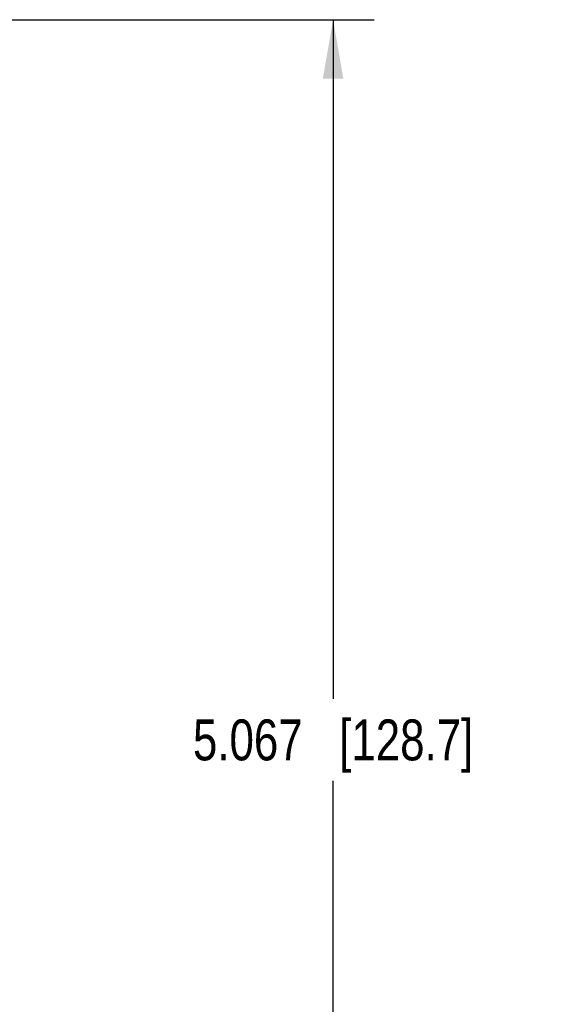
# Model space of a CAD drawing. Header units: inches. Extents: x 0.2 to 16.8, y 0.2 to 10.8.
# Tile 33 of 34: x 10.3 to 11.9, y 5.1 to 8.1. Entities that reach past the tile are written whole.
import ezdxf

# ---------------------------------------------------------------- set-up
doc = ezdxf.new("R2010")
doc.units = ezdxf.units.IN
doc.header["$LTSCALE"] = 0.935
doc.header["$MEASUREMENT"] = 0
doc.layers.get('0').update_dxf_attribs({"linetype": 'CONTINUOUS'})
doc.layers.add('DIMENSIONS', color=7, linetype='CONTINUOUS')
doc.styles.get("Standard").update_dxf_attribs({"font": 'txt', "width": 0.8})
doc.dimstyles.new('DIMSTYLE_2', dxfattribs={"dimtxt": 0.125, "dimasz": 0.18, "dimexe": 0.18, "dimexo": 0.0625, "dimgap": 0.09, "dimtad": 0, "dimtih": 1, "dimtoh": 1, "dimdec": 3, "dimzin": 4, "dimdsep": 46, "dimtxsty": 'STANDARD', "dimblk": '_FILLED', "dimblk1": '_FILLED', "dimblk2": '_FILLED', "dimcen": 0.09, "dimadec": 0, "dimazin": 0, "dimtp": 0.01, "dimtm": 0.01, "dimtfac": 1, "dimtdec": 3, "dimtofl": 0, "dimtmove": 0, "dimatfit": 3, "dimldrblk": '_FILLED', "dimfxl": 1, "dimtolj": 1, "dimtzin": 4, "dimarcsym": 0})

# ---------------------------------------------------------------- blocks, each defined once
blk = doc.blocks.new('_FILLED')
at = {"color": 0, "linetype": 'BYBLOCK'}
blk.add_solid([(0, 0), (-1, 0.174), (-1, -0.174)], dxfattribs=at)
blk = doc.blocks.new('*D15')
at = {"layer": 'DIMENSIONS', "color": 2, "linetype": 'CONTINUOUS'}
for p, q in [((9.629, 8.1072), (11.3325, 8.1072)), ((11.2075, 8.1072), (11.2075, 6.0327)), ((11.2075, 3.0403), (11.2075, 5.7827)), ((9.634, 3.0403), (11.3325, 3.0403))]:
    blk.add_line(p, q, dxfattribs=at)
at = {"layer": 'DIMENSIONS', "color": 2, "linetype": 'CONTINUOUS', "xscale": 0.18, "yscale": 0.18, "zscale": 0.18}
for p, rotation in [((11.2075, 8.1072), 90), ((11.2075, 3.0403), 270)]:
    blk.add_blockref('_FILLED', p, dxfattribs=dict(at, rotation=rotation))
at = {"layer": 'DIMENSIONS', "color": 2, "linetype": 'CONTINUOUS', "insert": (11.2075, 5.9702), "char_height": 0.125, "width": 1.325, "attachment_point": 2, "line_spacing_factor": 0.9}
blk.add_mtext('5.067{\\Ftxt.shx;\\W1.000000;\\H0.125000; }[128.7]', dxfattribs=at)

msp = doc.modelspace()

# ---------------------------------------------------------------- dimensions: what is measured, and where the dimension line sits
at = {"layer": 'DIMENSIONS', "color": 2, "linetype": 'CONTINUOUS'}
dim = msp.add_linear_dim(base=(11.2075, 8.1072), p1=(9.634, 3.0403), p2=(9.629, 8.1072), angle=90, dimstyle='DIMSTYLE_2', dxfattribs=at)
dim.commit()
dim.dimension.update_dxf_attribs({"geometry": '*D15', "text_midpoint": (11.0575, 5.9077), "dimtype": 160})

doc.saveas('drawing.dxf')
